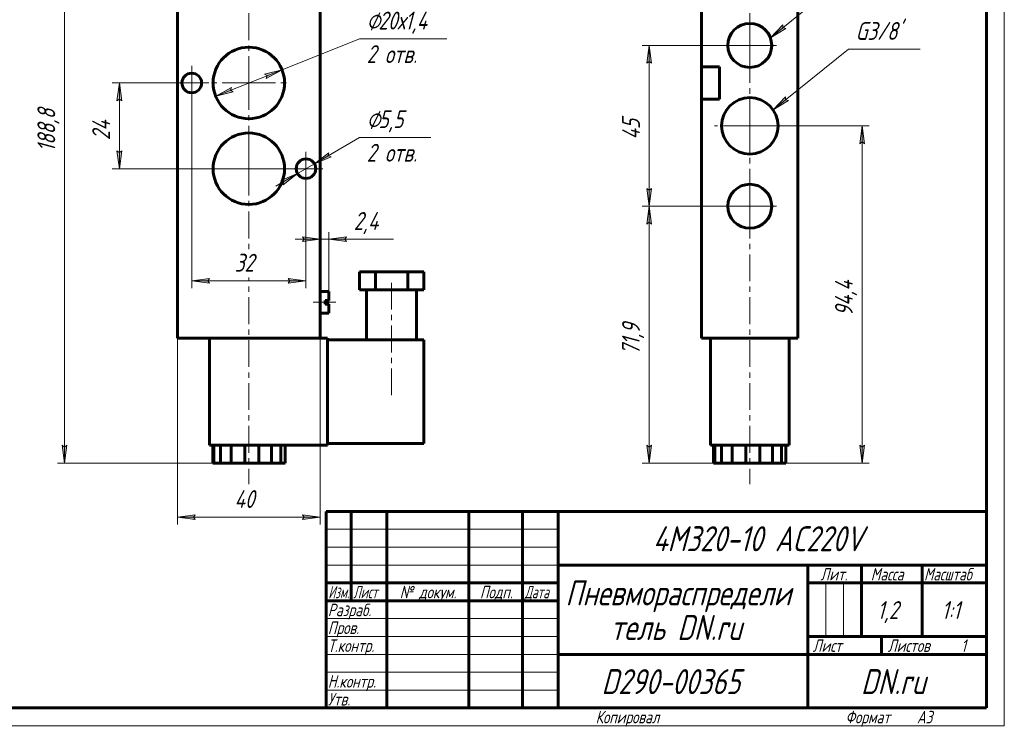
# Model space of a CAD drawing. Header units: millimetres. Extents: x 0 to 420, y 0 to 297.
# Tile 2 of 3: x 144 to 420, y 0 to 198. Entities that reach past the tile are written whole.
import ezdxf

# ---------------------------------------------------------------- set-up
doc = ezdxf.new("R2010")
doc.units = ezdxf.units.MM
for name, pattern in [('K5LT_AXLED', [12, 7.5, -1.5, 1.5, -1.5]), ('K5LT_BASIC', [0]), ('K5LT_THIN', [0])]:
    doc.linetypes.add(name, pattern=pattern)
doc.layers.add('Системный слой', color=7, linetype='Continuous')
doc.layers.add('Системный слой (1)', color=7, linetype='Continuous', true_color=0x6c6c6c)
doc.styles.add('KDIMTEXTSTYLE', font='txt', dxfattribs={"width": 0.96, "oblique": 15, "height": 5})
doc.styles.add('KTEXTSTYLE', font='txt', dxfattribs={"width": 0.96, "height": 5})
doc.dimstyles.new('KDIMSTYLE (1.00)', dxfattribs={"dimtxt": 5, "dimasz": 1, "dimexe": 2, "dimexo": 0, "dimgap": 1, "dimtad": 1, "dimtxsty": 'KDIMTEXTSTYLE', "dimsah": 1, "dimcen": 0, "dimdle": 1, "dimadec": 0, "dimazin": 0, "dimtfac": 0.667, "dimtmove": 0, "dimatfit": 3, "dimfxl": 1, "dimtvp": 1, "dimtolj": 1, "dimtzin": 0, "dimarcsym": 0})

# ---------------------------------------------------------------- blocks, each defined once
blk = doc.blocks.new('U0')
at = {"layer": 'Системный слой (1)', "color": 30, "linetype": 'K5LT_AXLED', "lineweight": 18, "true_color": 0xff8000}
for q in [(348.7, 153.58), (340.55, 145.43), (356.85, 145.43), (348.7, 137.28)]:
    blk.add_line((348.7, 145.43), q, dxfattribs=at)
blk = doc.blocks.new('U1')
at = {"layer": 'Системный слой (1)', "color": 30, "linetype": 'K5LT_AXLED', "lineweight": 18, "true_color": 0xff8000}
for q in [(348.7, 268.26), (338.8, 167.93), (358.6, 167.93), (348.7, 67.63)]:
    blk.add_line((348.7, 167.93), q, dxfattribs=at)
blk = doc.blocks.new('U2')
at = {"layer": 'Системный слой (1)', "color": 30, "linetype": 'K5LT_AXLED', "lineweight": 18, "true_color": 0xff8000}
for q in [(348.7, 198.58), (340.55, 190.43), (356.85, 190.43), (348.7, 182.28)]:
    blk.add_line((348.7, 190.43), q, dxfattribs=at)
blk = doc.blocks.new('D0')
at = {"layer": 'Системный слой (1)'}
for points in [[(321.16, 140.43), (320.51, 145.43), (319.85, 140.43), (320.51, 140.93)], [(320.51, 73.53), (321.16, 78.53), (320.51, 78.03), (319.85, 78.53)]]:
    blk.add_hatch(color=7, dxfattribs=at).paths.add_polyline_path(points)
at = {"layer": 'Системный слой (1)', "color": 7, "linetype": 'K5LT_THIN', "lineweight": 18, "true_color": 0xffffff}
for p, q in [((348.7, 145.43), (318.51, 145.43)), ((319.85, 140.43), (320.51, 145.43)), ((320.51, 145.43), (321.16, 140.43)), ((320.51, 140.93), (319.85, 140.43)), ((321.16, 140.43), (320.51, 140.93)), ((320.51, 73.53), (319.85, 78.53)), ((319.85, 78.53), (320.51, 78.03)), ((320.51, 78.03), (321.16, 78.53)), ((321.16, 78.53), (320.51, 73.53)), ((347.57, 73.53), (318.51, 73.53))]:
    blk.add_line(p, q, dxfattribs=at)
blk.add_wipeout([(319.51, 103.81), (312.12, 103.81), (312.12, 114.7), (319.51, 114.7)]).dxf.layer = 'Системный слой (1)'
blk.add_line((320.51, 73.53), (320.51, 145.43), dxfattribs=at)
at = {"layer": 'Системный слой (1)', "color": 7, "insert": (312.92, 103.81), "char_height": 5, "attachment_point": 1, "rotation": 90, "style": 'KTEXTSTYLE'}
blk.add_mtext('\\fArial|b0|c204|p34;\\H5.0;\\W1.000;\\Q15;\\fGOST Type AU|b0|i0|c204|p34;\\Q15;\\W0.960;71,9', dxfattribs=at)
blk = doc.blocks.new('KDIMARROW_01')
at = {"layer": 'Системный слой'}
blk.add_hatch(color=0, dxfattribs=at).paths.add_polyline_path([(-5, -0.66), (0, 0), (-5, 0.66), (-4.5, 0)])
at = {"layer": 'Системный слой', "color": 0, "linetype": 'K5LT_THIN', "lineweight": 18}
for p, q in [((-4.5, 0), (-5, 0.66)), ((-5, 0.66), (0, 0)), ((0, 0), (-5, -0.66)), ((-5, -0.66), (-4.5, 0))]:
    blk.add_line(p, q, dxfattribs=at)
at = {"layer": 'Системный слой (1)', "color": 0, "linetype": 'K5LT_THIN', "lineweight": 18}
blk.add_line((348.7, 167.93), (347.7, 167.93), dxfattribs=at)
blk = doc.blocks.new('D1')
at = {"layer": 'Системный слой (1)'}
for points in [[(321.16, 185.43), (320.51, 190.43), (319.85, 185.43), (320.51, 185.93)], [(320.51, 145.43), (321.16, 150.43), (320.51, 149.93), (319.85, 150.43)]]:
    blk.add_hatch(color=7, dxfattribs=at).paths.add_polyline_path(points)
at = {"layer": 'Системный слой (1)', "color": 7, "linetype": 'K5LT_THIN', "lineweight": 18, "true_color": 0xffffff}
for p, q in [((348.7, 190.43), (318.51, 190.43)), ((319.85, 185.43), (320.51, 190.43)), ((320.51, 190.43), (321.16, 185.43)), ((320.51, 185.93), (319.85, 185.43)), ((321.16, 185.43), (320.51, 185.93)), ((320.51, 145.43), (319.85, 150.43)), ((319.85, 150.43), (320.51, 149.93)), ((320.51, 149.93), (321.16, 150.43)), ((321.16, 150.43), (320.51, 145.43)), ((348.7, 145.43), (318.51, 145.43))]:
    blk.add_line(p, q, dxfattribs=at)
blk.add_wipeout([(319.51, 164.11), (312.12, 164.11), (312.12, 171.44), (319.51, 171.44)]).dxf.layer = 'Системный слой (1)'
blk.add_line((320.51, 145.43), (320.51, 190.43), dxfattribs=at)
at = {"layer": 'Системный слой (1)', "color": 7, "insert": (312.92, 164.11), "char_height": 5, "attachment_point": 1, "rotation": 90, "style": 'KTEXTSTYLE'}
blk.add_mtext('\\fArial|b0|c204|p34;\\H5.0;\\W1.000;\\Q15;\\fGOST Type AU|b0|i0|c204|p34;\\Q15;\\W0.960;45', dxfattribs=at)
blk = doc.blocks.new('D2')
at = {"layer": 'Системный слой (1)'}
for points in [[(380.81, 162.93), (380.15, 167.93), (379.49, 162.93), (380.15, 163.43)], [(380.15, 73.53), (380.81, 78.53), (380.15, 78.03), (379.49, 78.53)]]:
    blk.add_hatch(color=7, dxfattribs=at).paths.add_polyline_path(points)
at = {"layer": 'Системный слой (1)', "color": 7, "linetype": 'K5LT_THIN', "lineweight": 18, "true_color": 0xffffff}
for p, q in [((348.7, 167.93), (382.15, 167.93)), ((379.49, 162.93), (380.15, 167.93)), ((380.15, 167.93), (380.81, 162.93)), ((380.15, 163.43), (379.49, 162.93)), ((380.81, 162.93), (380.15, 163.43)), ((380.15, 73.53), (379.49, 78.53)), ((379.49, 78.53), (380.15, 78.03)), ((380.15, 78.03), (380.81, 78.53)), ((380.81, 78.53), (380.15, 73.53)), ((351.53, 73.53), (382.15, 73.53))]:
    blk.add_line(p, q, dxfattribs=at)
blk.add_wipeout([(379.15, 114.66), (371.77, 114.66), (371.77, 126.31), (379.15, 126.31)]).dxf.layer = 'Системный слой (1)'
blk.add_line((380.15, 73.53), (380.15, 167.93), dxfattribs=at)
at = {"layer": 'Системный слой (1)', "color": 7, "insert": (372.56, 114.66), "char_height": 5, "attachment_point": 1, "rotation": 90, "style": 'KTEXTSTYLE'}
blk.add_mtext('\\fArial|b0|c204|p34;\\H5.0;\\W1.000;\\Q15;\\fGOST Type AU|b0|i0|c204|p34;\\Q15;\\W0.960;94,4', dxfattribs=at)
blk = doc.blocks.new('U3')
at = {"layer": 'Системный слой (1)'}
blk.add_hatch(color=7, dxfattribs=at).paths.add_polyline_path([(354.46, 192.59), (358.77, 195.21), (357.97, 195.41), (357.94, 196.23)])
at = {"layer": 'Системный слой (1)', "color": 7, "linetype": 'K5LT_THIN', "lineweight": 18, "true_color": 0xffffff}
for p, q in [((375.59, 209.6), (354.46, 192.59)), ((375.59, 209.6), (412.89, 209.6)), ((354.46, 192.59), (357.94, 196.23)), ((357.94, 196.23), (357.97, 195.41)), ((358.77, 195.21), (354.46, 192.59)), ((357.97, 195.41), (358.77, 195.21))]:
    blk.add_line(p, q, dxfattribs=at)
at = {"layer": 'Системный слой (1)', "color": 7, "insert": (377.59, 217.19), "char_height": 5, "attachment_point": 1, "style": 'KTEXTSTYLE'}
blk.add_mtext("\\fArial|b0|c204|p34;\\H5.0;\\W1.000;\\Q15;\\fGOST Type AU|b0|i0|c204|p34;\\Q15;\\W0.960;2 отв. G1/4'", dxfattribs=at)
blk = doc.blocks.new('U4')
at = {"layer": 'Системный слой (1)'}
blk.add_hatch(color=7, dxfattribs=at).paths.add_polyline_path([(355.23, 172.38), (359.54, 175.01), (358.73, 175.21), (358.71, 176.03)])
at = {"layer": 'Системный слой (1)', "color": 7, "linetype": 'K5LT_THIN', "lineweight": 18, "true_color": 0xffffff}
for p, q in [((376.35, 189.4), (355.23, 172.38)), ((376.35, 189.4), (396.46, 189.4)), ((355.23, 172.38), (358.71, 176.03)), ((359.54, 175.01), (355.23, 172.38)), ((358.71, 176.03), (358.73, 175.21)), ((358.73, 175.21), (359.54, 175.01))]:
    blk.add_line(p, q, dxfattribs=at)
at = {"layer": 'Системный слой (1)', "color": 7, "insert": (378.35, 196.98), "char_height": 5, "attachment_point": 1, "style": 'KTEXTSTYLE'}
blk.add_mtext("\\fArial|b0|c204|p34;\\H5.0;\\W1.000;\\Q15;\\fGOST Type AU|b0|i0|c204|p34;\\Q15;\\W0.960;G3/8'", dxfattribs=at)
blk = doc.blocks.new('U5')
at = {"layer": 'Системный слой (1)', "color": 30, "linetype": 'K5LT_AXLED', "lineweight": 18, "true_color": 0xff8000}
for q in [(192.37, 184.68), (187.62, 179.93), (197.12, 179.93), (192.37, 175.18)]:
    blk.add_line((192.37, 179.93), q, dxfattribs=at)
blk = doc.blocks.new('U6')
at = {"layer": 'Системный слой (1)', "color": 30, "linetype": 'K5LT_AXLED', "lineweight": 18, "true_color": 0xff8000}
for q in [(208.37, 167.93), (196.37, 155.93), (220.37, 155.93), (208.37, 143.93)]:
    blk.add_line((208.37, 155.93), q, dxfattribs=at)
blk = doc.blocks.new('U7')
at = {"layer": 'Системный слой (1)', "color": 30, "linetype": 'K5LT_AXLED', "lineweight": 18, "true_color": 0xff8000}
for q in [(208.37, 268.26), (196.37, 179.93), (220.37, 179.93), (208.37, 67.63)]:
    blk.add_line((208.37, 179.93), q, dxfattribs=at)
blk = doc.blocks.new('U8')
at = {"layer": 'Системный слой (1)', "color": 30, "linetype": 'K5LT_AXLED', "lineweight": 18, "true_color": 0xff8000}
for q in [(224.37, 160.68), (219.62, 155.93), (229.12, 155.93), (224.37, 151.18)]:
    blk.add_line((224.37, 155.93), q, dxfattribs=at)
blk = doc.blocks.new('D5')
at = {"layer": 'Системный слой (1)'}
for points in [[(196.87, 124.53), (197.37, 125.19), (192.37, 124.53), (197.37, 123.87)], [(219.37, 123.87), (224.37, 124.53), (219.37, 125.19), (219.87, 124.53)]]:
    blk.add_hatch(color=7, dxfattribs=at).paths.add_polyline_path(points)
at = {"layer": 'Системный слой (1)', "color": 7, "linetype": 'K5LT_THIN', "lineweight": 18, "true_color": 0xffffff}
for p, q in [((192.37, 179.93), (192.37, 122.53)), ((224.37, 155.93), (224.37, 122.53)), ((192.37, 124.53), (197.37, 125.19)), ((197.37, 123.87), (192.37, 124.53)), ((197.37, 125.19), (196.87, 124.53)), ((196.87, 124.53), (197.37, 123.87)), ((219.87, 124.53), (219.37, 125.19)), ((219.37, 125.19), (224.37, 124.53)), ((224.37, 124.53), (219.37, 123.87)), ((219.37, 123.87), (219.87, 124.53))]:
    blk.add_line(p, q, dxfattribs=at)
blk.add_wipeout([(204.42, 125.53), (204.42, 132.91), (212, 132.91), (212, 125.53)]).dxf.layer = 'Системный слой (1)'
blk.add_line((192.37, 124.53), (224.37, 124.53), dxfattribs=at)
at = {"layer": 'Системный слой (1)', "color": 7, "insert": (204.42, 132.12), "char_height": 5, "attachment_point": 1, "style": 'KTEXTSTYLE'}
blk.add_mtext('\\fArial|b0|c204|p34;\\H5.0;\\W1.000;\\Q15;\\fGOST Type AU|b0|i0|c204|p34;\\Q15;\\W0.960;32', dxfattribs=at)
blk = doc.blocks.new('D6')
at = {"layer": 'Системный слой (1)'}
for points in [[(172.75, 174.93), (172.09, 179.93), (171.43, 174.93), (172.09, 175.43)], [(172.09, 155.93), (172.75, 160.93), (172.09, 160.43), (171.43, 160.93)]]:
    blk.add_hatch(color=7, dxfattribs=at).paths.add_polyline_path(points)
at = {"layer": 'Системный слой (1)', "color": 7, "linetype": 'K5LT_THIN', "lineweight": 18, "true_color": 0xffffff}
for p, q in [((192.37, 179.93), (170.09, 179.93)), ((171.43, 174.93), (172.09, 179.93)), ((172.09, 179.93), (172.75, 174.93)), ((172.09, 175.43), (171.43, 174.93)), ((172.75, 174.93), (172.09, 175.43)), ((172.09, 155.93), (171.43, 160.93)), ((171.43, 160.93), (172.09, 160.43)), ((172.09, 160.43), (172.75, 160.93)), ((172.75, 160.93), (172.09, 155.93)), ((224.37, 155.93), (170.09, 155.93))]:
    blk.add_line(p, q, dxfattribs=at)
blk.add_wipeout([(171.09, 163.91), (163.71, 163.91), (163.71, 171.63), (171.09, 171.63)]).dxf.layer = 'Системный слой (1)'
blk.add_line((172.09, 155.93), (172.09, 179.93), dxfattribs=at)
at = {"layer": 'Системный слой (1)', "color": 7, "insert": (164.5, 163.91), "char_height": 5, "attachment_point": 1, "rotation": 90, "style": 'KTEXTSTYLE'}
blk.add_mtext('\\fArial|b0|c204|p34;\\H5.0;\\W1.000;\\Q15;\\fGOST Type AU|b0|i0|c204|p34;\\Q15;\\W0.960;24', dxfattribs=at)
blk = doc.blocks.new('D7')
at = {"layer": 'Системный слой (1)'}
for points in [[(188.37, 58.38), (193.37, 59.04), (192.87, 58.38), (193.37, 57.72)], [(223.37, 57.72), (228.37, 58.38), (223.37, 59.04), (223.87, 58.38)]]:
    blk.add_hatch(color=7, dxfattribs=at).paths.add_polyline_path(points)
at = {"layer": 'Системный слой (1)', "color": 7, "linetype": 'K5LT_THIN', "lineweight": 18, "true_color": 0xffffff}
for p, q in [((188.37, 108.53), (188.37, 56.38)), ((228.37, 108.53), (228.37, 56.38)), ((188.37, 58.38), (193.37, 59.04)), ((193.37, 57.72), (188.37, 58.38)), ((193.37, 59.04), (192.87, 58.38)), ((192.87, 58.38), (193.37, 57.72)), ((223.87, 58.38), (223.37, 59.04)), ((223.37, 59.04), (228.37, 58.38)), ((228.37, 58.38), (223.37, 57.72)), ((223.37, 57.72), (223.87, 58.38))]:
    blk.add_line(p, q, dxfattribs=at)
blk.add_wipeout([(204.35, 59.38), (204.35, 66.76), (212.07, 66.76), (212.07, 59.38)]).dxf.layer = 'Системный слой (1)'
blk.add_line((188.37, 58.38), (228.37, 58.38), dxfattribs=at)
at = {"layer": 'Системный слой (1)', "color": 7, "insert": (204.35, 65.97), "char_height": 5, "attachment_point": 1, "style": 'KTEXTSTYLE'}
blk.add_mtext('\\fArial|b0|c204|p34;\\H5.0;\\W1.000;\\Q15;\\fGOST Type AU|b0|i0|c204|p34;\\Q15;\\W0.960;40', dxfattribs=at)
blk = doc.blocks.new('D8')
at = {"layer": 'Системный слой (1)'}
for points in [[(157.39, 257.33), (156.73, 262.33), (156.07, 257.33), (156.73, 257.83)], [(156.73, 73.53), (157.39, 78.53), (156.73, 78.03), (156.07, 78.53)]]:
    blk.add_hatch(color=7, dxfattribs=at).paths.add_polyline_path(points)
at = {"layer": 'Системный слой (1)', "color": 7, "linetype": 'K5LT_THIN', "lineweight": 18, "true_color": 0xffffff}
for p, q in [((207.23, 262.33), (154.73, 262.33)), ((156.07, 257.33), (156.73, 262.33)), ((156.73, 262.33), (157.39, 257.33)), ((156.73, 257.83), (156.07, 257.33)), ((157.39, 257.33), (156.73, 257.83)), ((156.73, 73.53), (156.07, 78.53)), ((156.07, 78.53), (156.73, 78.03)), ((156.73, 78.03), (157.39, 78.53)), ((157.39, 78.53), (156.73, 73.53)), ((209.21, 73.53), (154.73, 73.53))]:
    blk.add_line(p, q, dxfattribs=at)
blk.add_wipeout([(155.73, 160.67), (148.35, 160.67), (148.35, 174.61), (155.73, 174.61)]).dxf.layer = 'Системный слой (1)'
blk.add_line((156.73, 262.33), (156.73, 73.53), dxfattribs=at)
at = {"layer": 'Системный слой (1)', "color": 7, "insert": (149.14, 160.67), "char_height": 5, "attachment_point": 1, "rotation": 90, "style": 'KTEXTSTYLE'}
blk.add_mtext('\\fArial|b0|c204|p34;\\H5.0;\\W1.000;\\Q15;\\fGOST Type AU|b0|i0|c204|p34;\\Q15;\\W0.960;188,8', dxfattribs=at)
blk = doc.blocks.new('D9')
at = {"layer": 'Системный слой (1)'}
for points in [[(228.37, 136.21), (223.37, 136.87), (223.87, 136.21), (223.37, 135.55)], [(235.27, 136.21), (235.77, 136.87), (230.77, 136.21), (235.77, 135.55)]]:
    blk.add_hatch(color=7, dxfattribs=at).paths.add_polyline_path(points)
at = {"layer": 'Системный слой (1)', "color": 7, "linetype": 'K5LT_THIN', "lineweight": 18, "true_color": 0xffffff}
for p, q in [((228.37, 115.53), (228.37, 138.21)), ((230.77, 115.53), (230.77, 138.21)), ((228.37, 136.21), (221.37, 136.21)), ((228.37, 136.21), (223.37, 136.87)), ((223.37, 136.87), (223.87, 136.21)), ((223.87, 136.21), (223.37, 135.55)), ((223.37, 135.55), (228.37, 136.21)), ((228.37, 136.21), (230.77, 136.21)), ((235.77, 136.87), (230.77, 136.21)), ((230.77, 136.21), (235.77, 135.55)), ((230.77, 136.21), (235.76, 136.21)), ((235.27, 136.21), (235.77, 136.87)), ((235.77, 135.55), (235.27, 136.21))]:
    blk.add_line(p, q, dxfattribs=at)
blk.add_wipeout([(237.76, 137.21), (237.76, 144.59), (246.49, 144.59), (246.49, 137.21)]).dxf.layer = 'Системный слой (1)'
for p, q in [((230.77, 136.21), (237.77, 136.21)), ((235.76, 136.21), (248.86, 136.21))]:
    blk.add_line(p, q, dxfattribs=at)
at = {"layer": 'Системный слой (1)', "color": 7, "insert": (237.76, 143.8), "char_height": 5, "attachment_point": 1, "style": 'KTEXTSTYLE'}
blk.add_mtext('\\fArial|b0|c204|p34;\\H5.0;\\W1.000;\\Q15;\\fGOST Type AU|b0|i0|c204|p34;\\Q15;\\W0.960;2,4', dxfattribs=at)
blk = doc.blocks.new('D10')
at = {"layer": 'Системный слой (1)'}
for points in [[(230.63, 159.58), (231.39, 159.27), (226.74, 157.31), (230.73, 160.4)], [(218.01, 151.45), (221.99, 154.54), (217.34, 152.59), (218.11, 152.27)]]:
    blk.add_hatch(color=7, dxfattribs=at).paths.add_polyline_path(points)
at = {"layer": 'Системный слой (1)', "color": 7, "linetype": 'K5LT_THIN', "lineweight": 18, "true_color": 0xffffff}
for p, q in [((226.74, 157.31), (239.38, 164.69)), ((226.74, 157.31), (232.79, 160.84)), ((230.73, 160.4), (226.74, 157.31)), ((230.63, 159.58), (230.73, 160.4)), ((221.99, 154.54), (226.74, 157.31)), ((226.74, 157.31), (231.39, 159.27)), ((231.39, 159.27), (230.63, 159.58)), ((221.99, 154.54), (215.95, 151.01)), ((221.99, 154.54), (217.34, 152.59)), ((218.01, 151.45), (221.99, 154.54)), ((217.34, 152.59), (218.11, 152.27)), ((218.11, 152.27), (218.01, 151.45))]:
    blk.add_line(p, q, dxfattribs=at)
blk.add_wipeout([(241.38, 156.31), (241.38, 173.07), (256.75, 173.07), (256.75, 156.31)]).dxf.layer = 'Системный слой (1)'
blk.add_line((239.38, 164.69), (259.39, 164.69), dxfattribs=at)
at = {"layer": 'Системный слой (1)', "color": 7, "char_height": 5, "attachment_point": 1, "style": 'KTEXTSTYLE'}
for s, insert in [('\\fArial|b0|c204|p34;\\H5.0;\\W1.000;\\Q15;\\fGOST Type AU|b0|i0|c204|p34;\\Q15;\\W0.960;⌀', (241.38, 172.28)), ('\\fArial|b0|c204|p34;\\H5.0;\\W1.000;\\Q15;\\fGOST Type AU|b0|i0|c204|p34;\\Q15;\\W0.960;5,5', (244.69, 172.28)), ('\\fArial|b0|c204|p34;\\H5.0;\\W1.000;\\Q15;\\fGOST Type AU|b0|i0|c204|p34;\\Q15;\\W0.960;2 отв.', (241.38, 162.89))]:
    blk.add_mtext(s, dxfattribs=dict(at, insert=insert))
blk = doc.blocks.new('D11')
at = {"layer": 'Системный слой (1)'}
for points in [[(213.26, 181.17), (217.66, 183.63), (212.77, 182.39), (213.48, 181.97)], [(203.97, 177.46), (203.26, 177.89), (203.48, 178.69), (199.08, 176.22)]]:
    blk.add_hatch(color=7, dxfattribs=at).paths.add_polyline_path(points)
at = {"layer": 'Системный слой (1)', "color": 7, "linetype": 'K5LT_THIN', "lineweight": 18, "true_color": 0xffffff}
for p, q in [((217.66, 183.63), (239.37, 192.3)), ((199.08, 176.22), (217.66, 183.63)), ((212.77, 182.39), (217.66, 183.63)), ((213.48, 181.97), (212.77, 182.39)), ((217.66, 183.63), (213.26, 181.17)), ((213.26, 181.17), (213.48, 181.97)), ((199.08, 176.22), (203.48, 178.69)), ((203.97, 177.46), (199.08, 176.22)), ((203.48, 178.69), (203.26, 177.89)), ((203.26, 177.89), (203.97, 177.46))]:
    blk.add_line(p, q, dxfattribs=at)
blk.add_wipeout([(241.37, 183.92), (241.37, 200.68), (261.02, 200.68), (261.02, 183.92)]).dxf.layer = 'Системный слой (1)'
blk.add_line((239.37, 192.3), (263.84, 192.3), dxfattribs=at)
at = {"layer": 'Системный слой (1)', "color": 7, "char_height": 5, "attachment_point": 1, "style": 'KTEXTSTYLE'}
for s, insert in [('\\fArial|b0|c204|p34;\\H5.0;\\W1.000;\\Q15;\\fGOST Type AU|b0|i0|c204|p34;\\Q15;\\W0.960;⌀', (241.37, 199.89)), ('\\fArial|b0|c204|p34;\\H5.0;\\W1.000;\\Q15;\\fGOST Type AU|b0|i0|c204|p34;\\Q15;\\W0.960;20х1,4', (244.68, 199.89)), ('\\fArial|b0|c204|p34;\\H5.0;\\W1.000;\\Q15;\\fGOST Type AU|b0|i0|c204|p34;\\Q15;\\W0.960;2 отв.', (241.37, 190.5))]:
    blk.add_mtext(s, dxfattribs=dict(at, insert=insert))
blk = doc.blocks.new('U11')
at = {"color": 7, "linetype": 'K5LT_THIN', "lineweight": 18, "true_color": 0xffffff}
for p, q in [((420, 297), (420, 0)), ((230, 55), (295, 55)), ((230, 50), (295, 50)), ((230, 45), (295, 45)), ((369.96, 25), (369.96, 40)), ((374.98, 25), (374.98, 40)), ((230, 30), (295, 30)), ((230, 25), (295, 25)), ((230, 20), (295, 20)), ((230, 15), (295, 15)), ((230, 10), (295, 10)), ((420, 0), (0, 0))]:
    blk.add_line(p, q, dxfattribs=at)
at = {"color": 143, "linetype": 'K5LT_BASIC', "lineweight": 60, "true_color": 0x33acca}
for p, q in [((415, 292), (415, 5)), ((230, 60), (415, 60)), ((230, 5), (230, 60)), ((237, 35), (237, 60)), ((247, 5), (247, 60)), ((270, 5), (270, 60)), ((285, 5), (285, 60)), ((295, 5), (295, 60)), ((295, 45), (415, 45)), ((365, 5), (365, 45)), ((380, 25), (380, 45)), ((397, 25), (397, 45)), ((230, 40), (295, 40)), ((365, 40), (380, 40)), ((380, 40), (415, 40)), ((230, 35), (295, 35)), ((365, 25), (415, 25)), ((385.57, 20), (385.57, 25)), ((295, 20), (365, 20)), ((365, 20), (415, 20)), ((415, 5), (20, 5))]:
    blk.add_line(p, q, dxfattribs=at)
at = {"color": 7, "attachment_point": 1, "style": 'KTEXTSTYLE'}
for s, insert, char_height in [('\\fArial|b0|c204|p34;\\H5.0;\\W1.000;\\Q15;\\fGOST Type AU|b0|i0|c204|p34;\\Q15;\\W0.960;\\H7.00;4M320-10 AC220V', (321.59, 55.86), 7), ('\\fArial|b0|c204|p34;\\H5.0;\\W1.000;\\Q15;\\fGOST Type AU|b0|i0|c204|p34;\\Q15;\\W0.960;\\H3.50;Лит.', (368.47, 44.18), 3.5), ('\\fArial|b0|c204|p34;\\H5.0;\\W1.000;\\Q15;\\fGOST Type AU|b0|i0|c204|p34;\\Q15;\\W0.960;\\H3.50;Масса', (382.58, 44.18), 3.5), ('\\fArial|b0|c204|p34;\\H5.0;\\W1.000;\\Q15;\\fGOST Type AU|b0|i0|c204|p34;\\Q15;\\W0.926;\\H3.50;Масштаб', (397.52, 44.18), 3.5), ('\\fArial|b0|c204|p34;\\H5.0;\\W1.000;\\Q15;\\fGOST Type AU|b0|i0|c204|p34;\\Q15;\\W0.786;\\H3.50;Изм.', (230.62, 39.18), 3.5), ('\\fArial|b0|c204|p34;\\H5.0;\\W1.000;\\Q15;\\fGOST Type AU|b0|i0|c204|p34;\\Q15;\\W0.800;\\H3.50;Лист', (237.61, 39.18), 3.5), ('\\fArial|b0|c204|p34;\\H5.0;\\W1.000;\\Q15;\\fGOST Type AU|b0|i0|c204|p34;\\Q15;\\W0.960;\\H3.50;№ докум.', (250.63, 39.18), 3.5), ('\\fArial|b0|c204|p34;\\H5.0;\\W1.000;\\Q15;\\fGOST Type AU|b0|i0|c204|p34;\\Q15;\\W0.960;\\H3.50;Подп.', (273.1, 39.18), 3.5), ('\\fArial|b0|c204|p34;\\H5.0;\\W1.000;\\Q15;\\fGOST Type AU|b0|i0|c204|p34;\\Q15;\\W0.800;\\H3.50;Дата', (285.61, 39.18), 3.5), ('\\fArial|b0|c204|p34;\\H5.0;\\W1.000;\\Q15;\\fGOST Type AU|b0|i0|c204|p34;\\Q15;\\W0.960;\\H7.00;Пневмораспредели', (297.06, 40.69), 7), ('\\fArial|b0|c204|p34;\\H5.0;\\W1.000;\\Q15;\\fGOST Type AU|b0|i0|c204|p34;\\Q15;\\W0.960;\\H3.50;Разраб.', (230.5, 34.18), 3.5), ('\\fArial|b0|c204|p34;\\H5.0;\\W1.000;\\Q15;\\fGOST Type AU|b0|i0|c204|p34;\\Q15;\\W0.960;1,2', (384.42, 34.9), 5), ('\\fArial|b0|c204|p34;\\H5.0;\\W1.000;\\Q15;\\fGOST Type AU|b0|i0|c204|p34;\\Q15;\\W0.960;{\\c16737820;1:1}', (402.44, 34.9), 5), ('\\fArial|b0|c204|p34;\\H5.0;\\W1.000;\\Q15;\\fGOST Type AU|b0|i0|c204|p34;\\Q15;\\W0.960;\\H7.00;тель DN.ru', (309.65, 31.02), 7), ('\\fArial|b0|c204|p34;\\H5.0;\\W1.000;\\Q15;\\fGOST Type AU|b0|i0|c204|p34;\\Q15;\\W0.960;\\H3.50;Пров.', (230.5, 29.18), 3.5), ('\\fArial|b0|c204|p34;\\H5.0;\\W1.000;\\Q15;\\fGOST Type AU|b0|i0|c204|p34;\\Q15;\\W0.960;\\H3.50;Т.контр.', (230.5, 24.18), 3.5), ('\\fArial|b0|c204|p34;\\H5.0;\\W1.000;\\Q15;\\fGOST Type AU|b0|i0|c204|p34;\\Q15;\\W0.960;\\H3.50;Лист', (366.32, 24.18), 3.5), ('\\fArial|b0|c204|p34;\\H5.0;\\W1.000;\\Q15;\\fGOST Type AU|b0|i0|c204|p34;\\Q15;\\W0.960;\\H3.50;Листов', (387.36, 24.18), 3.5), ('\\fArial|b0|c204|p34;\\H5.0;\\W1.000;\\Q15;\\fGOST Type AU|b0|i0|c204|p34;\\Q15;\\W0.960;\\H3.50;1', (407.91, 24.18), 3.5), ('\\fArial|b0|c204|p34;\\H5.0;\\W1.000;\\Q15;\\fGOST Type AU|b0|i0|c204|p34;\\Q15;\\W0.960;\\H3.50;Н.контр.', (230.5, 14.18), 3.5), ('\\fArial|b0|c204|p34;\\H5.0;\\W1.000;\\Q15;\\fGOST Type AU|b0|i0|c204|p34;\\Q15;\\W0.960;\\H7.00;D290-00365', (307.15, 15.86), 7), ('\\fArial|b0|c204|p34;\\H5.0;\\W1.000;\\Q15;\\fGOST Type AU|b0|i0|c204|p34;\\Q15;\\W0.960;\\H7.00;DN.ru', (379.84, 15.86), 7), ('\\fArial|b0|c204|p34;\\H5.0;\\W1.000;\\Q15;\\fGOST Type AU|b0|i0|c204|p34;\\Q15;\\W0.960;\\H3.50;Утв.', (230.5, 9.18), 3.5), ('\\fArial|b0|c204|p34;\\H5.0;\\W1.000;\\Q15;\\fGOST Type AU|b0|i0|c204|p34;\\Q15;\\W0.960;\\H3.50;Копировал', (305.5, 4.18), 3.5), ('\\fArial|b0|c204|p34;\\H5.0;\\W1.000;\\Q15;\\fGOST Type AU|b0|i0|c204|p34;\\Q15;\\W0.960;\\H3.50;Формат', (375.5, 4.18), 3.5), ('\\fArial|b0|c204|p34;\\H5.0;\\W1.000;\\Q15;\\fGOST Type AU|b0|i0|c204|p34;\\Q15;\\W0.960;\\H3.50;A3', (395.5, 4.18), 3.5)]:
    blk.add_mtext(s, dxfattribs=dict(at, insert=insert, char_height=char_height))

msp = doc.modelspace()

# ---------------------------------------------------------------- linework, layer by layer
at = {"layer": 'Системный слой (1)', "color": 143, "linetype": 'K5LT_BASIC', "lineweight": 60, "true_color": 0x33acca}
for p, q in [((188.368, 227.328), (188.368, 108.528)), ((228.368, 227.328), (228.368, 108.528)), ((335.204, 227.328), (335.204, 184.428)), ((362.204, 227.328), (362.204, 108.528)), ((335.204, 184.428), (335.204, 175.428)), ((340.204, 184.428), (335.204, 184.428)), ((340.204, 184.428), (340.204, 175.428)), ((335.204, 175.428), (335.204, 108.528)), ((335.204, 175.428), (340.204, 175.428)), ((239.368, 122.028), (239.368, 127.028)), ((243.868, 127.028), (239.368, 127.028)), ((243.868, 122.028), (243.868, 127.028)), ((252.868, 127.028), (243.868, 127.028)), ((252.868, 122.028), (252.868, 127.028)), ((257.368, 127.028), (252.868, 127.028)), ((257.368, 122.028), (257.368, 127.028)), ((228.368, 121.528), (230.768, 121.528)), ((230.768, 119.028), (230.768, 121.528)), ((243.868, 122.028), (239.368, 122.028)), ((241.368, 108.028), (241.368, 122.028)), ((252.868, 122.028), (243.868, 122.028)), ((257.368, 122.028), (252.868, 122.028)), ((255.368, 108.028), (255.368, 122.028)), ((229.768, 119.028), (230.768, 119.028)), ((229.768, 118.028), (229.768, 119.028)), ((229.768, 118.028), (230.768, 118.028)), ((230.768, 115.528), (230.768, 118.028)), ((228.368, 115.528), (230.768, 115.528)), ((228.368, 108.528), (188.368, 108.528)), ((197.368, 108.528), (197.368, 78.528)), ((228.368, 108.528), (230.368, 108.528)), ((230.368, 108.528), (230.368, 78.528)), ((230.368, 108.028), (257.368, 108.028)), ((257.368, 79.028), (257.368, 108.028)), ((362.204, 108.528), (335.204, 108.528)), ((337.704, 108.528), (337.704, 78.528)), ((359.704, 108.528), (359.704, 78.528)), ((197.368, 78.528), (230.368, 78.528)), ((198.236, 78.528), (198.236, 73.528)), ((198.572, 78.528), (198.572, 73.528)), ((200.4, 78.528), (200.4, 73.528)), ((203.44, 78.528), (203.44, 73.528)), ((207.231, 78.528), (207.231, 73.528)), ((211.195, 78.528), (211.195, 73.528)), ((214.729, 78.528), (214.729, 73.528)), ((217.294, 78.528), (217.294, 73.528)), ((218.501, 78.528), (218.501, 73.528)), ((230.368, 79.028), (257.368, 79.028)), ((337.704, 78.528), (359.704, 78.528)), ((338.572, 78.528), (338.572, 73.528)), ((338.908, 78.528), (338.908, 73.528)), ((340.735, 78.528), (340.735, 73.528)), ((343.776, 78.528), (343.776, 73.528)), ((347.567, 78.528), (347.567, 73.528)), ((351.531, 78.528), (351.531, 73.528)), ((355.065, 78.528), (355.065, 73.528)), ((357.63, 78.528), (357.63, 73.528)), ((358.836, 78.528), (358.836, 73.528)), ((198.236, 73.528), (198.572, 73.528)), ((198.572, 73.528), (200.4, 73.528)), ((200.4, 73.528), (203.44, 73.528)), ((203.44, 73.528), (207.231, 73.528)), ((207.231, 73.528), (211.195, 73.528)), ((211.195, 73.528), (214.729, 73.528)), ((214.729, 73.528), (217.294, 73.528)), ((217.294, 73.528), (218.501, 73.528)), ((338.572, 73.528), (338.908, 73.528)), ((338.908, 73.528), (340.735, 73.528)), ((340.735, 73.528), (343.776, 73.528)), ((343.776, 73.528), (347.567, 73.528)), ((347.567, 73.528), (351.531, 73.528)), ((351.531, 73.528), (355.065, 73.528)), ((355.065, 73.528), (357.63, 73.528)), ((357.63, 73.528), (358.836, 73.528))]:
    msp.add_line(p, q, dxfattribs=at)
at = {"layer": 'Системный слой (1)', "color": 30, "linetype": 'K5LT_AXLED', "lineweight": 18, "true_color": 0xff8000}
for p, q in [((248.368, 124.028), (248.368, 91.528)), ((226.368, 118.528), (232.768, 118.528))]:
    msp.add_line(p, q, dxfattribs=at)
at = {"layer": 'Системный слой (1)', "color": 143, "linetype": 'K5LT_BASIC', "lineweight": 60, "true_color": 0x33acca}
for centre, radius in [((348.704, 190.428), 6.15), ((208.368, 179.928), 10), ((192.368, 179.928), 2.75), ((348.704, 167.928), 7.9), ((208.368, 155.928), 10), ((224.368, 155.928), 2.75), ((348.704, 145.428), 6.15)]:
    msp.add_circle(centre, radius, dxfattribs=at)

# ---------------------------------------------------------------- block references
at = {"layer": 'Системный слой (1)'}
for name in ['U7', 'U1', 'U3', 'U2', 'U4', 'U5', 'U6', 'U8', 'U0']:
    msp.add_blockref(name, (0, 0), dxfattribs=at)

# ---------------------------------------------------------------- next in the draw order: dimensions: what is measured, and where the dimension line sits
at = {"layer": 'Системный слой (1)', "color": 7}
for base, p1, p2, picture, middle in [((192.368, 124.528), (224.368, 155.928), (192.368, 179.928), 'D5', (208.368, 124.528)), ((188.368, 58.378), (228.368, 108.528), (188.368, 108.528), 'D7', (208.368, 58.378))]:
    dim = msp.add_linear_dim(base=base, p1=p1, p2=p2, dimstyle='KDIMSTYLE (1.00)', override={"dimexo": 0, "dimpost": '\\fGOST Type AU|b0|c204|p34;\\H5.0;\\W0.960;\\Q15;<>', "dimblk1": 'KDIMARROW_01', "dimblk2": 'KDIMARROW_01', "dimse1": 0, "dimse2": 0, "dimclrt": 7, "dimtol": 1, "dimtp": 0, "dimtm": 0, "dimtdec": 5, "dimtolj": 1}, dxfattribs=at)
    dim.commit()
    dim.dimension.update_dxf_attribs({"geometry": picture, "text_midpoint": middle, "dimtype": 160})
dim = msp.add_linear_dim(base=(320.506, 73.528), p1=(348.704, 145.428), p2=(347.567, 73.528), angle=90, dimstyle='KDIMSTYLE (1.00)', override={"dimexo": 0, "dimpost": '\\fGOST Type AU|b0|c204|p34;\\H5.0;\\W0.960;\\Q15;<>', "dimblk1": 'KDIMARROW_01', "dimblk2": 'KDIMARROW_01', "dimse1": 0, "dimse2": 0, "dimclrt": 7, "dimtol": 1, "dimtp": 0, "dimtm": 0, "dimtdec": 5, "dimtolj": 1}, dxfattribs=at)
dim.commit()
dim.dimension.update_dxf_attribs({"geometry": 'D0', "text_midpoint": (320.506, 109.478), "dimtype": 160})

# ---------------------------------------------------------------- next in the draw order: dimensions: what is measured, and where the dimension line sits
for base, p1, p2, angle, override, picture, middle in [((320.506, 145.428), (348.704, 190.428), (348.704, 145.428), 90, {"dimexo": 0, "dimpost": '\\fGOST Type AU|b0|c204|p34;\\H5.0;\\W0.960;\\Q15;<>', "dimblk1": 'KDIMARROW_01', "dimblk2": 'KDIMARROW_01', "dimse1": 0, "dimse2": 0, "dimclrt": 7, "dimtol": 1, "dimtp": 0, "dimtm": 0, "dimtdec": 5, "dimtolj": 1}, 'D1', (320.506, 167.928)), ((172.091, 155.928), (192.368, 179.928), (224.368, 155.928), 90, {"dimexo": 0, "dimpost": '\\fGOST Type AU|b0|c204|p34;\\H5.0;\\W0.960;\\Q15;<>', "dimblk1": 'KDIMARROW_01', "dimblk2": 'KDIMARROW_01', "dimse1": 0, "dimse2": 0, "dimclrt": 7, "dimtol": 1, "dimtp": 0, "dimtm": 0, "dimtdec": 5, "dimtolj": 1}, 'D6', (172.091, 167.928)), ((228.368, 136.213), (230.768, 115.528), (228.368, 115.528), 180, {"dimexo": 0, "dimtoh": 1, "dimpost": '\\fGOST Type AU|b0|c204|p34;\\H5.0;\\W0.960;\\Q15;<>', "dimblk1": 'KDIMARROW_01', "dimblk2": 'KDIMARROW_01', "dimse1": 0, "dimse2": 0, "dimclrt": 7, "dimtol": 1, "dimtp": 0, "dimtm": 0, "dimtdec": 5, "dimtmove": 1, "dimtolj": 1}, 'D9', (242.308, 136.213))]:
    dim = msp.add_linear_dim(base=base, p1=p1, p2=p2, angle=angle, dimstyle='KDIMSTYLE (1.00)', override=override, dxfattribs=at)
    dim.commit()
    dim.dimension.update_dxf_attribs({"geometry": picture, "text_midpoint": middle, "dimtype": 160})

# ---------------------------------------------------------------- next in the draw order: dimensions: what is measured, and where the dimension line sits
for base, p1, p2, picture, middle in [((156.73, 262.328), (209.213, 73.528), (207.231, 262.328), 'D8', (156.73, 167.928)), ((380.147, 73.528), (348.704, 167.928), (351.531, 73.528), 'D2', (380.147, 120.728))]:
    dim = msp.add_linear_dim(base=base, p1=p1, p2=p2, angle=90, dimstyle='KDIMSTYLE (1.00)', override={"dimexo": 0, "dimpost": '\\fGOST Type AU|b0|c204|p34;\\H5.0;\\W0.960;\\Q15;<>', "dimblk1": 'KDIMARROW_01', "dimblk2": 'KDIMARROW_01', "dimse1": 0, "dimse2": 0, "dimclrt": 7, "dimtol": 1, "dimtp": 0, "dimtm": 0, "dimtdec": 5, "dimtolj": 1}, dxfattribs=at)
    dim.commit()
    dim.dimension.update_dxf_attribs({"geometry": picture, "text_midpoint": middle, "dimtype": 160})
dim = msp.add_diameter_dim_2p(p1=(221.993, 154.542), p2=(226.743, 157.314), dimstyle='KDIMSTYLE (1.00)', override={"dimtih": 1, "dimtoh": 1, "dimpost": '\\fGOST Type AU|b0|c204|p34;\\H5.0;\\W0.960;\\Q15;<>\\X\\fGOST Type AU|b0|c204|p34;\\H5.0;\\W0.960;\\Q15;\\fGOST Type AU|b0|i0|c204|p34;\\Q15;2 отв.', "dimblk1": 'KDIMARROW_01', "dimblk2": 'KDIMARROW_01', "dimclrt": 7, "dimtol": 1, "dimtp": 0, "dimtm": 0, "dimtdec": 5, "dimtmove": 1, "dimatfit": 2, "dimtolj": 1}, dxfattribs=at)
dim.commit()
dim.dimension.update_dxf_attribs({"geometry": 'D10', "text_midpoint": (241.38, 164.689)})

# ---------------------------------------------------------------- next in the draw order: dimensions: what is measured, and where the dimension line sits
dim = msp.add_diameter_dim_2p(p1=(199.08, 176.222), p2=(217.656, 183.634), dimstyle='KDIMSTYLE (1.00)', override={"dimtih": 1, "dimtoh": 1, "dimpost": '\\fGOST Type AU|b0|c204|p34;\\H5.0;\\W0.960;\\Q15;<>\\fGOST Type AU|b0|c204|p34;\\H5.0;\\W0.960;\\Q15;\\fGOST Type AU|b0|i0|c204|p34;\\Q15;х1,4\\X\\fGOST Type AU|b0|c204|p34;\\H5.0;\\W0.960;\\Q15;\\fGOST Type AU|b0|i0|c204|p34;\\Q15;2 отв.', "dimblk1": 'KDIMARROW_01', "dimblk2": 'KDIMARROW_01', "dimclrt": 7, "dimtol": 1, "dimtp": 0, "dimtm": 0, "dimtdec": 5, "dimtmove": 1, "dimatfit": 2, "dimtolj": 1}, dxfattribs=at)
dim.commit()
dim.dimension.update_dxf_attribs({"geometry": 'D11', "text_midpoint": (241.368, 192.298)})

# ---------------------------------------------------------------- next in the draw order: block references
msp.add_blockref('U11', (0, 0))

doc.saveas('drawing.dxf')
